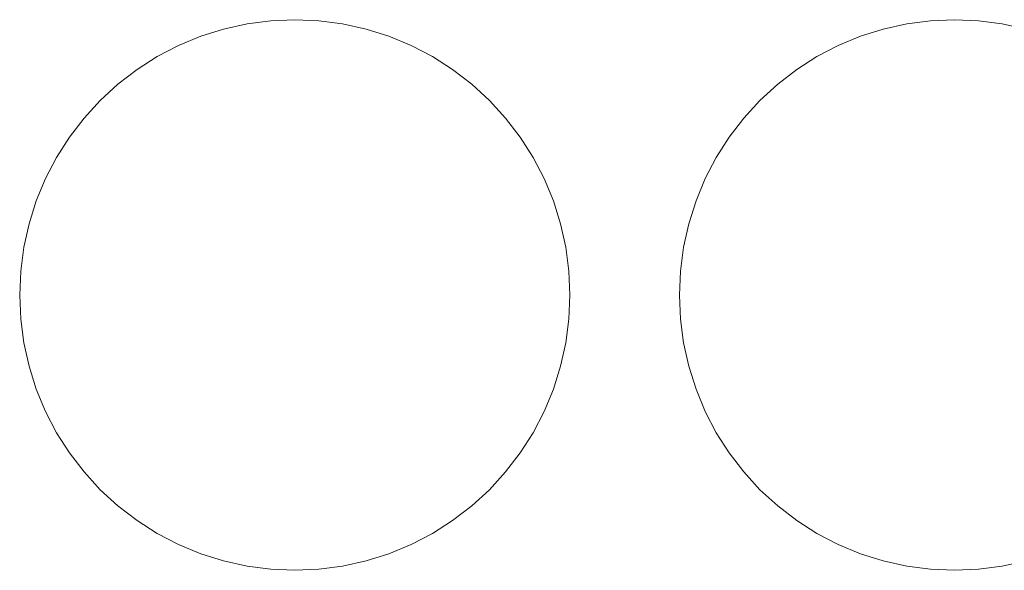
# Model space of a CAD drawing. Header units: millimetres. Extents: x -865 to 866, y -41 to 38.
# Tile 68 of 192: x -254 to -221, y -21 to -2. Entities that reach past the tile are written whole.
import ezdxf

# ---------------------------------------------------------------- set-up
doc = ezdxf.new("R2010")
doc.units = ezdxf.units.MM
doc.header["$LTSCALE"] = 5.08
doc.layers.add('Lighting-LED', color=7, linetype='Continuous', lineweight=5, true_color=0x000000)

# ---------------------------------------------------------------- blocks, each defined once
blk = doc.blocks.new('Group-2-1')
at = {"layer": 'Lighting-LED', "color": 18, "linetype": 'Continuous', "lineweight": 5}
for points, invisible_edges in [([(-25842.195, 11212.12, -183.913), (-25841.403, 11212.295, -183.913), (-25840.599, 11212.401, -183.913), (-25839.788, 11203.136, -183.913)], 12), ([(-25840.599, 11212.401, -180.738), (-25841.403, 11212.295, -180.738), (-25842.195, 11212.12, -180.738), (-25839.788, 11203.136, -180.738)], 12), ([(-25841.403, 11212.295, -180.738), (-25841.403, 11212.295, -183.913), (-25842.195, 11212.12, -183.913), (-25842.195, 11212.12, -180.738)], 5), ([(-25840.599, 11212.401, -180.738), (-25840.599, 11212.401, -183.913), (-25841.403, 11212.295, -183.913), (-25841.403, 11212.295, -180.738)], 5), ([(-25840.599, 11212.401, -183.913), (-25839.788, 11212.436, -183.913), (-25838.978, 11212.401, -183.913), (-25839.788, 11203.136, -183.913)], 12), ([(-25839.788, 11212.436, -180.738), (-25839.788, 11212.436, -183.913), (-25840.599, 11212.401, -183.913), (-25840.599, 11212.401, -180.738)], 5), ([(-25838.978, 11212.401, -180.738), (-25839.788, 11212.436, -180.738), (-25840.599, 11212.401, -180.738), (-25839.788, 11203.136, -180.738)], 12), ([(-25838.978, 11212.401, -180.738), (-25838.978, 11212.401, -183.913), (-25839.788, 11212.436, -183.913), (-25839.788, 11212.436, -180.738)], 5), ([(-25838.978, 11212.401, -183.913), (-25838.173, 11212.295, -183.913), (-25837.381, 11212.12, -183.913), (-25839.788, 11203.136, -183.913)], 12), ([(-25837.381, 11212.12, -180.738), (-25838.173, 11212.295, -180.738), (-25838.978, 11212.401, -180.738), (-25839.788, 11203.136, -180.738)], 12), ([(-25838.173, 11212.295, -180.738), (-25838.173, 11212.295, -183.913), (-25838.978, 11212.401, -183.913), (-25838.978, 11212.401, -180.738)], 5), ([(-25837.381, 11212.12, -180.738), (-25837.381, 11212.12, -183.913), (-25838.173, 11212.295, -183.913), (-25838.173, 11212.295, -180.738)], 5), ([(-25819.895, 11212.12, -183.913), (-25819.103, 11212.295, -183.913), (-25818.299, 11212.401, -183.913), (-25817.488, 11203.136, -183.913)], 12), ([(-25818.299, 11212.401, -180.738), (-25819.103, 11212.295, -180.738), (-25819.895, 11212.12, -180.738), (-25817.488, 11203.136, -180.738)], 12), ([(-25819.103, 11212.295, -180.738), (-25819.103, 11212.295, -183.913), (-25819.895, 11212.12, -183.913), (-25819.895, 11212.12, -180.738)], 5), ([(-25818.299, 11212.401, -180.738), (-25818.299, 11212.401, -183.913), (-25819.103, 11212.295, -183.913), (-25819.103, 11212.295, -180.738)], 5), ([(-25818.299, 11212.401, -183.913), (-25817.488, 11212.436, -183.913), (-25816.678, 11212.401, -183.913), (-25817.488, 11203.136, -183.913)], 12), ([(-25817.488, 11212.436, -180.738), (-25817.488, 11212.436, -183.913), (-25818.299, 11212.401, -183.913), (-25818.299, 11212.401, -180.738)], 5), ([(-25816.678, 11212.401, -180.738), (-25817.488, 11212.436, -180.738), (-25818.299, 11212.401, -180.738), (-25817.488, 11203.136, -180.738)], 12), ([(-25816.678, 11212.401, -180.738), (-25816.678, 11212.401, -183.913), (-25817.488, 11212.436, -183.913), (-25817.488, 11212.436, -180.738)], 5), ([(-25816.678, 11212.401, -183.913), (-25815.873, 11212.295, -183.913), (-25815.081, 11212.12, -183.913), (-25817.488, 11203.136, -183.913)], 12), ([(-25815.081, 11212.12, -180.738), (-25815.873, 11212.295, -180.738), (-25816.678, 11212.401, -180.738), (-25817.488, 11203.136, -180.738)], 12), ([(-25815.873, 11212.295, -180.738), (-25815.873, 11212.295, -183.913), (-25816.678, 11212.401, -183.913), (-25816.678, 11212.401, -180.738)], 5), ([(-25815.081, 11212.12, -180.738), (-25815.081, 11212.12, -183.913), (-25815.873, 11212.295, -183.913), (-25815.873, 11212.295, -180.738)], 5), ([(-25843.719, 11211.565, -183.913), (-25842.969, 11211.876, -183.913), (-25842.195, 11212.12, -183.913), (-25839.788, 11203.136, -183.913)], 12), ([(-25842.195, 11212.12, -180.738), (-25842.969, 11211.876, -180.738), (-25843.719, 11211.565, -180.738), (-25839.788, 11203.136, -180.738)], 12), ([(-25842.969, 11211.876, -180.738), (-25842.969, 11211.876, -183.913), (-25843.719, 11211.565, -183.913), (-25843.719, 11211.565, -180.738)], 5), ([(-25842.195, 11212.12, -180.738), (-25842.195, 11212.12, -183.913), (-25842.969, 11211.876, -183.913), (-25842.969, 11211.876, -180.738)], 5), ([(-25837.381, 11212.12, -183.913), (-25836.607, 11211.876, -183.913), (-25835.858, 11211.565, -183.913), (-25839.788, 11203.136, -183.913)], 12), ([(-25835.858, 11211.565, -180.738), (-25836.607, 11211.876, -180.738), (-25837.381, 11212.12, -180.738), (-25839.788, 11203.136, -180.738)], 12), ([(-25836.607, 11211.876, -180.738), (-25836.607, 11211.876, -183.913), (-25837.381, 11212.12, -183.913), (-25837.381, 11212.12, -180.738)], 5), ([(-25835.858, 11211.565, -180.738), (-25835.858, 11211.565, -183.913), (-25836.607, 11211.876, -183.913), (-25836.607, 11211.876, -180.738)], 5), ([(-25821.419, 11211.565, -183.913), (-25820.669, 11211.876, -183.913), (-25819.895, 11212.12, -183.913), (-25817.488, 11203.136, -183.913)], 12), ([(-25819.895, 11212.12, -180.738), (-25820.669, 11211.876, -180.738), (-25821.419, 11211.565, -180.738), (-25817.488, 11203.136, -180.738)], 12), ([(-25820.669, 11211.876, -180.738), (-25820.669, 11211.876, -183.913), (-25821.419, 11211.565, -183.913), (-25821.419, 11211.565, -180.738)], 5), ([(-25819.895, 11212.12, -180.738), (-25819.895, 11212.12, -183.913), (-25820.669, 11211.876, -183.913), (-25820.669, 11211.876, -180.738)], 5), ([(-25815.081, 11212.12, -183.913), (-25814.307, 11211.876, -183.913), (-25813.558, 11211.565, -183.913), (-25817.488, 11203.136, -183.913)], 12), ([(-25813.558, 11211.565, -180.738), (-25814.307, 11211.876, -180.738), (-25815.081, 11212.12, -180.738), (-25817.488, 11203.136, -180.738)], 12), ([(-25845.122, 11210.755, -183.913), (-25844.438, 11211.191, -183.913), (-25843.719, 11211.565, -183.913), (-25839.788, 11203.136, -183.913)], 12), ([(-25843.719, 11211.565, -180.738), (-25844.438, 11211.191, -180.738), (-25845.122, 11210.755, -180.738), (-25839.788, 11203.136, -180.738)], 12), ([(-25843.719, 11211.565, -180.738), (-25843.719, 11211.565, -183.913), (-25844.438, 11211.191, -183.913), (-25844.438, 11211.191, -180.738)], 5), ([(-25835.858, 11211.565, -183.913), (-25835.138, 11211.191, -183.913), (-25834.454, 11210.755, -183.913), (-25839.788, 11203.136, -183.913)], 12), ([(-25834.454, 11210.755, -180.738), (-25835.138, 11211.191, -180.738), (-25835.858, 11211.565, -180.738), (-25839.788, 11203.136, -180.738)], 12), ([(-25835.138, 11211.191, -180.738), (-25835.138, 11211.191, -183.913), (-25835.858, 11211.565, -183.913), (-25835.858, 11211.565, -180.738)], 5), ([(-25822.822, 11210.755, -183.913), (-25822.138, 11211.191, -183.913), (-25821.419, 11211.565, -183.913), (-25817.488, 11203.136, -183.913)], 12), ([(-25821.419, 11211.565, -180.738), (-25822.138, 11211.191, -180.738), (-25822.822, 11210.755, -180.738), (-25817.488, 11203.136, -180.738)], 12), ([(-25821.419, 11211.565, -180.738), (-25821.419, 11211.565, -183.913), (-25822.138, 11211.191, -183.913), (-25822.138, 11211.191, -180.738)], 5), ([(-25813.558, 11211.565, -183.913), (-25812.838, 11211.191, -183.913), (-25812.154, 11210.755, -183.913), (-25817.488, 11203.136, -183.913)], 12), ([(-25812.154, 11210.755, -180.738), (-25812.838, 11211.191, -180.738), (-25813.558, 11211.565, -180.738), (-25817.488, 11203.136, -180.738)], 12), ([(-25844.438, 11211.191, -180.738), (-25844.438, 11211.191, -183.913), (-25845.122, 11210.755, -183.913), (-25845.122, 11210.755, -180.738)], 5), ([(-25834.454, 11210.755, -180.738), (-25834.454, 11210.755, -183.913), (-25835.138, 11211.191, -183.913), (-25835.138, 11211.191, -180.738)], 5), ([(-25822.138, 11211.191, -180.738), (-25822.138, 11211.191, -183.913), (-25822.822, 11210.755, -183.913), (-25822.822, 11210.755, -180.738)], 5), ([(-25846.364, 11209.713, -183.913), (-25845.766, 11210.261, -183.913), (-25845.122, 11210.755, -183.913), (-25839.788, 11203.136, -183.913)], 12), ([(-25845.122, 11210.755, -180.738), (-25845.766, 11210.261, -180.738), (-25846.364, 11209.713, -180.738), (-25839.788, 11203.136, -180.738)], 12), ([(-25845.122, 11210.755, -180.738), (-25845.122, 11210.755, -183.913), (-25845.766, 11210.261, -183.913), (-25845.766, 11210.261, -180.738)], 5), ([(-25834.454, 11210.755, -183.913), (-25833.81, 11210.261, -183.913), (-25833.212, 11209.713, -183.913), (-25839.788, 11203.136, -183.913)], 12), ([(-25833.212, 11209.713, -180.738), (-25833.81, 11210.261, -180.738), (-25834.454, 11210.755, -180.738), (-25839.788, 11203.136, -180.738)], 12), ([(-25833.81, 11210.261, -180.738), (-25833.81, 11210.261, -183.913), (-25834.454, 11210.755, -183.913), (-25834.454, 11210.755, -180.738)], 5), ([(-25824.064, 11209.713, -183.913), (-25823.466, 11210.261, -183.913), (-25822.822, 11210.755, -183.913), (-25817.488, 11203.136, -183.913)], 12), ([(-25822.822, 11210.755, -180.738), (-25823.466, 11210.261, -180.738), (-25824.064, 11209.713, -180.738), (-25817.488, 11203.136, -180.738)], 12), ([(-25822.822, 11210.755, -180.738), (-25822.822, 11210.755, -183.913), (-25823.466, 11210.261, -183.913), (-25823.466, 11210.261, -180.738)], 5), ([(-25812.154, 11210.755, -183.913), (-25811.51, 11210.261, -183.913), (-25810.912, 11209.713, -183.913), (-25817.488, 11203.136, -183.913)], 12), ([(-25810.912, 11209.713, -180.738), (-25811.51, 11210.261, -180.738), (-25812.154, 11210.755, -180.738), (-25817.488, 11203.136, -180.738)], 12), ([(-25845.766, 11210.261, -180.738), (-25845.766, 11210.261, -183.913), (-25846.364, 11209.713, -183.913), (-25846.364, 11209.713, -180.738)], 5), ([(-25833.212, 11209.713, -180.738), (-25833.212, 11209.713, -183.913), (-25833.81, 11210.261, -183.913), (-25833.81, 11210.261, -180.738)], 5), ([(-25823.466, 11210.261, -180.738), (-25823.466, 11210.261, -183.913), (-25824.064, 11209.713, -183.913), (-25824.064, 11209.713, -180.738)], 5), ([(-25847.406, 11208.471, -183.913), (-25846.912, 11209.114, -183.913), (-25846.364, 11209.713, -183.913), (-25839.788, 11203.136, -183.913)], 12), ([(-25846.364, 11209.713, -180.738), (-25846.912, 11209.114, -180.738), (-25847.406, 11208.471, -180.738), (-25839.788, 11203.136, -180.738)], 12), ([(-25846.364, 11209.713, -180.738), (-25846.364, 11209.713, -183.913), (-25846.912, 11209.114, -183.913), (-25846.912, 11209.114, -180.738)], 5), ([(-25833.212, 11209.713, -183.913), (-25832.664, 11209.114, -183.913), (-25832.17, 11208.471, -183.913), (-25839.788, 11203.136, -183.913)], 12), ([(-25832.17, 11208.471, -180.738), (-25832.664, 11209.114, -180.738), (-25833.212, 11209.713, -180.738), (-25839.788, 11203.136, -180.738)], 12), ([(-25832.664, 11209.114, -180.738), (-25832.664, 11209.114, -183.913), (-25833.212, 11209.713, -183.913), (-25833.212, 11209.713, -180.738)], 5), ([(-25825.106, 11208.471, -183.913), (-25824.612, 11209.114, -183.913), (-25824.064, 11209.713, -183.913), (-25817.488, 11203.136, -183.913)], 12), ([(-25824.064, 11209.713, -180.738), (-25824.612, 11209.114, -180.738), (-25825.106, 11208.471, -180.738), (-25817.488, 11203.136, -180.738)], 12), ([(-25824.064, 11209.713, -180.738), (-25824.064, 11209.713, -183.913), (-25824.612, 11209.114, -183.913), (-25824.612, 11209.114, -180.738)], 5), ([(-25810.912, 11209.713, -183.913), (-25810.364, 11209.114, -183.913), (-25809.87, 11208.471, -183.913), (-25817.488, 11203.136, -183.913)], 12), ([(-25809.87, 11208.471, -180.738), (-25810.364, 11209.114, -180.738), (-25810.912, 11209.713, -180.738), (-25817.488, 11203.136, -180.738)], 12), ([(-25846.912, 11209.114, -180.738), (-25846.912, 11209.114, -183.913), (-25847.406, 11208.471, -183.913), (-25847.406, 11208.471, -180.738)], 5), ([(-25832.17, 11208.471, -180.738), (-25832.17, 11208.471, -183.913), (-25832.664, 11209.114, -183.913), (-25832.664, 11209.114, -180.738)], 5), ([(-25824.612, 11209.114, -180.738), (-25824.612, 11209.114, -183.913), (-25825.106, 11208.471, -183.913), (-25825.106, 11208.471, -180.738)], 5), ([(-25848.217, 11207.067, -183.913), (-25847.842, 11207.786, -183.913), (-25847.406, 11208.471, -183.913), (-25839.788, 11203.136, -183.913)], 12), ([(-25847.406, 11208.471, -180.738), (-25847.842, 11207.786, -180.738), (-25848.217, 11207.067, -180.738), (-25839.788, 11203.136, -180.738)], 12), ([(-25847.406, 11208.471, -180.738), (-25847.406, 11208.471, -183.913), (-25847.842, 11207.786, -183.913), (-25847.842, 11207.786, -180.738)], 5), ([(-25832.17, 11208.471, -183.913), (-25831.734, 11207.786, -183.913), (-25831.36, 11207.067, -183.913), (-25839.788, 11203.136, -183.913)], 12), ([(-25831.36, 11207.067, -180.738), (-25831.734, 11207.786, -180.738), (-25832.17, 11208.471, -180.738), (-25839.788, 11203.136, -180.738)], 12), ([(-25831.734, 11207.786, -180.738), (-25831.734, 11207.786, -183.913), (-25832.17, 11208.471, -183.913), (-25832.17, 11208.471, -180.738)], 5), ([(-25825.917, 11207.067, -183.913), (-25825.542, 11207.786, -183.913), (-25825.106, 11208.471, -183.913), (-25817.488, 11203.136, -183.913)], 12), ([(-25825.106, 11208.471, -180.738), (-25825.542, 11207.786, -180.738), (-25825.917, 11207.067, -180.738), (-25817.488, 11203.136, -180.738)], 12), ([(-25825.106, 11208.471, -180.738), (-25825.106, 11208.471, -183.913), (-25825.542, 11207.786, -183.913), (-25825.542, 11207.786, -180.738)], 5), ([(-25809.87, 11208.471, -183.913), (-25809.434, 11207.786, -183.913), (-25809.06, 11207.067, -183.913), (-25817.488, 11203.136, -183.913)], 12), ([(-25809.06, 11207.067, -180.738), (-25809.434, 11207.786, -180.738), (-25809.87, 11208.471, -180.738), (-25817.488, 11203.136, -180.738)], 12), ([(-25847.842, 11207.786, -180.738), (-25847.842, 11207.786, -183.913), (-25848.217, 11207.067, -183.913), (-25848.217, 11207.067, -180.738)], 5), ([(-25831.36, 11207.067, -180.738), (-25831.36, 11207.067, -183.913), (-25831.734, 11207.786, -183.913), (-25831.734, 11207.786, -180.738)], 5), ([(-25825.542, 11207.786, -180.738), (-25825.542, 11207.786, -183.913), (-25825.917, 11207.067, -183.913), (-25825.917, 11207.067, -180.738)], 5), ([(-25848.771, 11205.543, -183.913), (-25848.527, 11206.317, -183.913), (-25848.217, 11207.067, -183.913), (-25839.788, 11203.136, -183.913)], 12), ([(-25848.217, 11207.067, -180.738), (-25848.527, 11206.317, -180.738), (-25848.771, 11205.543, -180.738), (-25839.788, 11203.136, -180.738)], 12), ([(-25848.217, 11207.067, -180.738), (-25848.217, 11207.067, -183.913), (-25848.527, 11206.317, -183.913), (-25848.527, 11206.317, -180.738)], 5), ([(-25831.36, 11207.067, -183.913), (-25831.049, 11206.317, -183.913), (-25830.805, 11205.543, -183.913), (-25839.788, 11203.136, -183.913)], 12), ([(-25830.805, 11205.543, -180.738), (-25831.049, 11206.317, -180.738), (-25831.36, 11207.067, -180.738), (-25839.788, 11203.136, -180.738)], 12), ([(-25831.049, 11206.317, -180.738), (-25831.049, 11206.317, -183.913), (-25831.36, 11207.067, -183.913), (-25831.36, 11207.067, -180.738)], 5), ([(-25826.471, 11205.543, -183.913), (-25826.227, 11206.317, -183.913), (-25825.917, 11207.067, -183.913), (-25817.488, 11203.136, -183.913)], 12), ([(-25825.917, 11207.067, -180.738), (-25826.227, 11206.317, -180.738), (-25826.471, 11205.543, -180.738), (-25817.488, 11203.136, -180.738)], 12), ([(-25825.917, 11207.067, -180.738), (-25825.917, 11207.067, -183.913), (-25826.227, 11206.317, -183.913), (-25826.227, 11206.317, -180.738)], 5), ([(-25809.06, 11207.067, -183.913), (-25808.749, 11206.317, -183.913), (-25808.505, 11205.543, -183.913), (-25817.488, 11203.136, -183.913)], 12), ([(-25808.505, 11205.543, -180.738), (-25808.749, 11206.317, -180.738), (-25809.06, 11207.067, -180.738), (-25817.488, 11203.136, -180.738)], 12), ([(-25848.527, 11206.317, -180.738), (-25848.527, 11206.317, -183.913), (-25848.771, 11205.543, -183.913), (-25848.771, 11205.543, -180.738)], 5), ([(-25830.805, 11205.543, -180.738), (-25830.805, 11205.543, -183.913), (-25831.049, 11206.317, -183.913), (-25831.049, 11206.317, -180.738)], 5), ([(-25826.227, 11206.317, -180.738), (-25826.227, 11206.317, -183.913), (-25826.471, 11205.543, -183.913), (-25826.471, 11205.543, -180.738)], 5), ([(-25849.053, 11203.947, -183.913), (-25848.947, 11204.751, -183.913), (-25848.771, 11205.543, -183.913), (-25839.788, 11203.136, -183.913)], 12), ([(-25848.771, 11205.543, -180.738), (-25848.947, 11204.751, -180.738), (-25849.053, 11203.947, -180.738), (-25839.788, 11203.136, -180.738)], 12), ([(-25848.771, 11205.543, -180.738), (-25848.771, 11205.543, -183.913), (-25848.947, 11204.751, -183.913), (-25848.947, 11204.751, -180.738)], 5), ([(-25830.805, 11205.543, -183.913), (-25830.63, 11204.751, -183.913), (-25830.524, 11203.947, -183.913), (-25839.788, 11203.136, -183.913)], 12), ([(-25839.788, 11203.136, -180.738), (-25830.524, 11203.947, -180.738), (-25830.63, 11204.751, -180.738), (-25830.805, 11205.543, -180.738)], 9), ([(-25830.63, 11204.751, -180.738), (-25830.63, 11204.751, -183.913), (-25830.805, 11205.543, -183.913), (-25830.805, 11205.543, -180.738)], 5), ([(-25826.753, 11203.947, -183.913), (-25826.647, 11204.751, -183.913), (-25826.471, 11205.543, -183.913), (-25817.488, 11203.136, -183.913)], 12), ([(-25826.471, 11205.543, -180.738), (-25826.647, 11204.751, -180.738), (-25826.753, 11203.947, -180.738), (-25817.488, 11203.136, -180.738)], 12), ([(-25826.471, 11205.543, -180.738), (-25826.471, 11205.543, -183.913), (-25826.647, 11204.751, -183.913), (-25826.647, 11204.751, -180.738)], 5), ([(-25808.505, 11205.543, -183.913), (-25808.33, 11204.751, -183.913), (-25808.224, 11203.947, -183.913), (-25817.488, 11203.136, -183.913)], 12), ([(-25817.488, 11203.136, -180.738), (-25808.224, 11203.947, -180.738), (-25808.33, 11204.751, -180.738), (-25808.505, 11205.543, -180.738)], 9), ([(-25848.947, 11204.751, -180.738), (-25848.947, 11204.751, -183.913), (-25849.053, 11203.947, -183.913), (-25849.053, 11203.947, -180.738)], 5), ([(-25830.524, 11203.947, -180.738), (-25830.524, 11203.947, -183.913), (-25830.63, 11204.751, -183.913), (-25830.63, 11204.751, -180.738)], 5), ([(-25826.647, 11204.751, -180.738), (-25826.647, 11204.751, -183.913), (-25826.753, 11203.947, -183.913), (-25826.753, 11203.947, -180.738)], 5), ([(-25849.053, 11202.326, -183.913), (-25849.088, 11203.136, -183.913), (-25849.053, 11203.947, -183.913), (-25839.788, 11203.136, -183.913)], 12), ([(-25849.053, 11203.947, -180.738), (-25849.053, 11203.947, -183.913), (-25849.088, 11203.136, -183.913), (-25849.088, 11203.136, -180.738)], 5), ([(-25849.053, 11203.947, -180.738), (-25849.088, 11203.136, -180.738), (-25849.053, 11202.326, -180.738), (-25839.788, 11203.136, -180.738)], 12), ([(-25830.524, 11203.947, -183.913), (-25830.488, 11203.136, -183.913), (-25830.524, 11202.326, -183.913), (-25839.788, 11203.136, -183.913)], 12), ([(-25830.524, 11202.326, -180.738), (-25830.488, 11203.136, -180.738), (-25830.524, 11203.947, -180.738), (-25839.788, 11203.136, -180.738)], 12), ([(-25830.488, 11203.136, -180.738), (-25830.488, 11203.136, -183.913), (-25830.524, 11203.947, -183.913), (-25830.524, 11203.947, -180.738)], 5), ([(-25826.753, 11202.326, -183.913), (-25826.788, 11203.136, -183.913), (-25826.753, 11203.947, -183.913), (-25817.488, 11203.136, -183.913)], 12), ([(-25826.753, 11203.947, -180.738), (-25826.753, 11203.947, -183.913), (-25826.788, 11203.136, -183.913), (-25826.788, 11203.136, -180.738)], 5), ([(-25826.753, 11203.947, -180.738), (-25826.788, 11203.136, -180.738), (-25826.753, 11202.326, -180.738), (-25817.488, 11203.136, -180.738)], 12), ([(-25808.224, 11203.947, -183.913), (-25808.188, 11203.136, -183.913), (-25808.224, 11202.326, -183.913), (-25817.488, 11203.136, -183.913)], 12), ([(-25808.224, 11202.326, -180.738), (-25808.188, 11203.136, -180.738), (-25808.224, 11203.947, -180.738), (-25817.488, 11203.136, -180.738)], 12), ([(-25849.088, 11203.136, -180.738), (-25849.088, 11203.136, -183.913), (-25849.053, 11202.326, -183.913), (-25849.053, 11202.326, -180.738)], 5), ([(-25848.771, 11200.729, -183.913), (-25848.947, 11201.522, -183.913), (-25849.053, 11202.326, -183.913), (-25839.788, 11203.136, -183.913)], 12), ([(-25849.053, 11202.326, -180.738), (-25848.947, 11201.522, -180.738), (-25848.771, 11200.729, -180.738), (-25839.788, 11203.136, -180.738)], 12), ([(-25848.217, 11199.206, -183.913), (-25848.527, 11199.956, -183.913), (-25848.771, 11200.729, -183.913), (-25839.788, 11203.136, -183.913)], 12), ([(-25848.771, 11200.729, -180.738), (-25848.527, 11199.956, -180.738), (-25848.217, 11199.206, -180.738), (-25839.788, 11203.136, -180.738)], 12), ([(-25847.406, 11197.802, -183.913), (-25847.842, 11198.486, -183.913), (-25848.217, 11199.206, -183.913), (-25839.788, 11203.136, -183.913)], 12), ([(-25848.217, 11199.206, -180.738), (-25847.842, 11198.486, -180.738), (-25847.406, 11197.802, -180.738), (-25839.788, 11203.136, -180.738)], 12), ([(-25846.364, 11196.56, -183.913), (-25846.912, 11197.159, -183.913), (-25847.406, 11197.802, -183.913), (-25839.788, 11203.136, -183.913)], 12), ([(-25847.406, 11197.802, -180.738), (-25846.912, 11197.159, -180.738), (-25846.364, 11196.56, -180.738), (-25839.788, 11203.136, -180.738)], 12), ([(-25845.122, 11195.518, -183.913), (-25845.766, 11196.012, -183.913), (-25846.364, 11196.56, -183.913), (-25839.788, 11203.136, -183.913)], 12), ([(-25846.364, 11196.56, -180.738), (-25845.766, 11196.012, -180.738), (-25845.122, 11195.518, -180.738), (-25839.788, 11203.136, -180.738)], 12), ([(-25843.719, 11194.708, -183.913), (-25844.438, 11195.082, -183.913), (-25845.122, 11195.518, -183.913), (-25839.788, 11203.136, -183.913)], 12), ([(-25845.122, 11195.518, -180.738), (-25844.438, 11195.082, -180.738), (-25843.719, 11194.708, -180.738), (-25839.788, 11203.136, -180.738)], 12), ([(-25842.195, 11194.153, -183.913), (-25842.969, 11194.397, -183.913), (-25843.719, 11194.708, -183.913), (-25839.788, 11203.136, -183.913)], 12), ([(-25843.719, 11194.708, -180.738), (-25842.969, 11194.397, -180.738), (-25842.195, 11194.153, -180.738), (-25839.788, 11203.136, -180.738)], 12), ([(-25840.599, 11193.872, -183.913), (-25841.403, 11193.978, -183.913), (-25842.195, 11194.153, -183.913), (-25839.788, 11203.136, -183.913)], 12), ([(-25842.195, 11194.153, -180.738), (-25841.403, 11193.978, -180.738), (-25840.599, 11193.872, -180.738), (-25839.788, 11203.136, -180.738)], 12), ([(-25838.978, 11193.872, -183.913), (-25839.788, 11193.836, -183.913), (-25840.599, 11193.872, -183.913), (-25839.788, 11203.136, -183.913)], 12), ([(-25840.599, 11193.872, -180.738), (-25839.788, 11193.836, -180.738), (-25838.978, 11193.872, -180.738), (-25839.788, 11203.136, -180.738)], 12), ([(-25839.788, 11203.136, -183.913), (-25830.524, 11202.326, -183.913), (-25830.63, 11201.522, -183.913), (-25830.805, 11200.729, -183.913)], 9), ([(-25830.805, 11200.729, -183.913), (-25831.049, 11199.956, -183.913), (-25831.36, 11199.206, -183.913), (-25839.788, 11203.136, -183.913)], 12), ([(-25831.36, 11199.206, -183.913), (-25831.734, 11198.486, -183.913), (-25832.17, 11197.802, -183.913), (-25839.788, 11203.136, -183.913)], 12), ([(-25832.17, 11197.802, -183.913), (-25832.664, 11197.159, -183.913), (-25833.212, 11196.56, -183.913), (-25839.788, 11203.136, -183.913)], 12), ([(-25833.212, 11196.56, -183.913), (-25833.81, 11196.012, -183.913), (-25834.454, 11195.518, -183.913), (-25839.788, 11203.136, -183.913)], 12), ([(-25834.454, 11195.518, -183.913), (-25835.138, 11195.082, -183.913), (-25835.858, 11194.708, -183.913), (-25839.788, 11203.136, -183.913)], 12), ([(-25835.858, 11194.708, -183.913), (-25836.607, 11194.397, -183.913), (-25837.381, 11194.153, -183.913), (-25839.788, 11203.136, -183.913)], 12), ([(-25837.381, 11194.153, -183.913), (-25838.173, 11193.978, -183.913), (-25838.978, 11193.872, -183.913), (-25839.788, 11203.136, -183.913)], 12), ([(-25838.978, 11193.872, -180.738), (-25838.173, 11193.978, -180.738), (-25837.381, 11194.153, -180.738), (-25839.788, 11203.136, -180.738)], 12), ([(-25837.381, 11194.153, -180.738), (-25836.607, 11194.397, -180.738), (-25835.858, 11194.708, -180.738), (-25839.788, 11203.136, -180.738)], 12), ([(-25835.858, 11194.708, -180.738), (-25835.138, 11195.082, -180.738), (-25834.454, 11195.518, -180.738), (-25839.788, 11203.136, -180.738)], 12), ([(-25834.454, 11195.518, -180.738), (-25833.81, 11196.012, -180.738), (-25833.212, 11196.56, -180.738), (-25839.788, 11203.136, -180.738)], 12), ([(-25833.212, 11196.56, -180.738), (-25832.664, 11197.159, -180.738), (-25832.17, 11197.802, -180.738), (-25839.788, 11203.136, -180.738)], 12), ([(-25832.17, 11197.802, -180.738), (-25831.734, 11198.486, -180.738), (-25831.36, 11199.206, -180.738), (-25839.788, 11203.136, -180.738)], 12), ([(-25831.36, 11199.206, -180.738), (-25831.049, 11199.956, -180.738), (-25830.805, 11200.729, -180.738), (-25839.788, 11203.136, -180.738)], 12), ([(-25830.805, 11200.729, -180.738), (-25830.63, 11201.522, -180.738), (-25830.524, 11202.326, -180.738), (-25839.788, 11203.136, -180.738)], 12), ([(-25830.524, 11202.326, -180.738), (-25830.524, 11202.326, -183.913), (-25830.488, 11203.136, -183.913), (-25830.488, 11203.136, -180.738)], 5), ([(-25826.788, 11203.136, -180.738), (-25826.788, 11203.136, -183.913), (-25826.753, 11202.326, -183.913), (-25826.753, 11202.326, -180.738)], 5), ([(-25826.471, 11200.729, -183.913), (-25826.647, 11201.522, -183.913), (-25826.753, 11202.326, -183.913), (-25817.488, 11203.136, -183.913)], 12), ([(-25826.753, 11202.326, -180.738), (-25826.647, 11201.522, -180.738), (-25826.471, 11200.729, -180.738), (-25817.488, 11203.136, -180.738)], 12), ([(-25825.917, 11199.206, -183.913), (-25826.227, 11199.956, -183.913), (-25826.471, 11200.729, -183.913), (-25817.488, 11203.136, -183.913)], 12), ([(-25826.471, 11200.729, -180.738), (-25826.227, 11199.956, -180.738), (-25825.917, 11199.206, -180.738), (-25817.488, 11203.136, -180.738)], 12), ([(-25825.106, 11197.802, -183.913), (-25825.542, 11198.486, -183.913), (-25825.917, 11199.206, -183.913), (-25817.488, 11203.136, -183.913)], 12), ([(-25825.917, 11199.206, -180.738), (-25825.542, 11198.486, -180.738), (-25825.106, 11197.802, -180.738), (-25817.488, 11203.136, -180.738)], 12), ([(-25824.064, 11196.56, -183.913), (-25824.612, 11197.159, -183.913), (-25825.106, 11197.802, -183.913), (-25817.488, 11203.136, -183.913)], 12), ([(-25825.106, 11197.802, -180.738), (-25824.612, 11197.159, -180.738), (-25824.064, 11196.56, -180.738), (-25817.488, 11203.136, -180.738)], 12), ([(-25822.822, 11195.518, -183.913), (-25823.466, 11196.012, -183.913), (-25824.064, 11196.56, -183.913), (-25817.488, 11203.136, -183.913)], 12), ([(-25824.064, 11196.56, -180.738), (-25823.466, 11196.012, -180.738), (-25822.822, 11195.518, -180.738), (-25817.488, 11203.136, -180.738)], 12), ([(-25821.419, 11194.708, -183.913), (-25822.138, 11195.082, -183.913), (-25822.822, 11195.518, -183.913), (-25817.488, 11203.136, -183.913)], 12), ([(-25822.822, 11195.518, -180.738), (-25822.138, 11195.082, -180.738), (-25821.419, 11194.708, -180.738), (-25817.488, 11203.136, -180.738)], 12), ([(-25819.895, 11194.153, -183.913), (-25820.669, 11194.397, -183.913), (-25821.419, 11194.708, -183.913), (-25817.488, 11203.136, -183.913)], 12), ([(-25821.419, 11194.708, -180.738), (-25820.669, 11194.397, -180.738), (-25819.895, 11194.153, -180.738), (-25817.488, 11203.136, -180.738)], 12), ([(-25818.299, 11193.872, -183.913), (-25819.103, 11193.978, -183.913), (-25819.895, 11194.153, -183.913), (-25817.488, 11203.136, -183.913)], 12), ([(-25819.895, 11194.153, -180.738), (-25819.103, 11193.978, -180.738), (-25818.299, 11193.872, -180.738), (-25817.488, 11203.136, -180.738)], 12), ([(-25816.678, 11193.872, -183.913), (-25817.488, 11193.836, -183.913), (-25818.299, 11193.872, -183.913), (-25817.488, 11203.136, -183.913)], 12), ([(-25818.299, 11193.872, -180.738), (-25817.488, 11193.836, -180.738), (-25816.678, 11193.872, -180.738), (-25817.488, 11203.136, -180.738)], 12), ([(-25817.488, 11203.136, -183.913), (-25808.224, 11202.326, -183.913), (-25808.33, 11201.522, -183.913), (-25808.505, 11200.729, -183.913)], 9), ([(-25808.505, 11200.729, -183.913), (-25808.749, 11199.956, -183.913), (-25809.06, 11199.206, -183.913), (-25817.488, 11203.136, -183.913)], 12), ([(-25809.06, 11199.206, -183.913), (-25809.434, 11198.486, -183.913), (-25809.87, 11197.802, -183.913), (-25817.488, 11203.136, -183.913)], 12), ([(-25809.87, 11197.802, -183.913), (-25810.364, 11197.159, -183.913), (-25810.912, 11196.56, -183.913), (-25817.488, 11203.136, -183.913)], 12), ([(-25810.912, 11196.56, -183.913), (-25811.51, 11196.012, -183.913), (-25812.154, 11195.518, -183.913), (-25817.488, 11203.136, -183.913)], 12), ([(-25812.154, 11195.518, -183.913), (-25812.838, 11195.082, -183.913), (-25813.558, 11194.708, -183.913), (-25817.488, 11203.136, -183.913)], 12), ([(-25813.558, 11194.708, -183.913), (-25814.307, 11194.397, -183.913), (-25815.081, 11194.153, -183.913), (-25817.488, 11203.136, -183.913)], 12), ([(-25815.081, 11194.153, -183.913), (-25815.873, 11193.978, -183.913), (-25816.678, 11193.872, -183.913), (-25817.488, 11203.136, -183.913)], 12), ([(-25816.678, 11193.872, -180.738), (-25815.873, 11193.978, -180.738), (-25815.081, 11194.153, -180.738), (-25817.488, 11203.136, -180.738)], 12), ([(-25815.081, 11194.153, -180.738), (-25814.307, 11194.397, -180.738), (-25813.558, 11194.708, -180.738), (-25817.488, 11203.136, -180.738)], 12), ([(-25813.558, 11194.708, -180.738), (-25812.838, 11195.082, -180.738), (-25812.154, 11195.518, -180.738), (-25817.488, 11203.136, -180.738)], 12), ([(-25812.154, 11195.518, -180.738), (-25811.51, 11196.012, -180.738), (-25810.912, 11196.56, -180.738), (-25817.488, 11203.136, -180.738)], 12), ([(-25810.912, 11196.56, -180.738), (-25810.364, 11197.159, -180.738), (-25809.87, 11197.802, -180.738), (-25817.488, 11203.136, -180.738)], 12), ([(-25809.87, 11197.802, -180.738), (-25809.434, 11198.486, -180.738), (-25809.06, 11199.206, -180.738), (-25817.488, 11203.136, -180.738)], 12), ([(-25809.06, 11199.206, -180.738), (-25808.749, 11199.956, -180.738), (-25808.505, 11200.729, -180.738), (-25817.488, 11203.136, -180.738)], 12), ([(-25808.505, 11200.729, -180.738), (-25808.33, 11201.522, -180.738), (-25808.224, 11202.326, -180.738), (-25817.488, 11203.136, -180.738)], 12), ([(-25849.053, 11202.326, -180.738), (-25849.053, 11202.326, -183.913), (-25848.947, 11201.522, -183.913), (-25848.947, 11201.522, -180.738)], 5), ([(-25830.63, 11201.522, -180.738), (-25830.63, 11201.522, -183.913), (-25830.524, 11202.326, -183.913), (-25830.524, 11202.326, -180.738)], 5), ([(-25826.753, 11202.326, -180.738), (-25826.753, 11202.326, -183.913), (-25826.647, 11201.522, -183.913), (-25826.647, 11201.522, -180.738)], 5), ([(-25848.947, 11201.522, -180.738), (-25848.947, 11201.522, -183.913), (-25848.771, 11200.729, -183.913), (-25848.771, 11200.729, -180.738)], 5), ([(-25830.805, 11200.729, -180.738), (-25830.805, 11200.729, -183.913), (-25830.63, 11201.522, -183.913), (-25830.63, 11201.522, -180.738)], 5), ([(-25826.647, 11201.522, -180.738), (-25826.647, 11201.522, -183.913), (-25826.471, 11200.729, -183.913), (-25826.471, 11200.729, -180.738)], 5), ([(-25848.771, 11200.729, -180.738), (-25848.771, 11200.729, -183.913), (-25848.527, 11199.956, -183.913), (-25848.527, 11199.956, -180.738)], 5), ([(-25831.049, 11199.956, -180.738), (-25831.049, 11199.956, -183.913), (-25830.805, 11200.729, -183.913), (-25830.805, 11200.729, -180.738)], 5), ([(-25826.471, 11200.729, -180.738), (-25826.471, 11200.729, -183.913), (-25826.227, 11199.956, -183.913), (-25826.227, 11199.956, -180.738)], 5), ([(-25848.527, 11199.956, -180.738), (-25848.527, 11199.956, -183.913), (-25848.217, 11199.206, -183.913), (-25848.217, 11199.206, -180.738)], 5), ([(-25831.36, 11199.206, -180.738), (-25831.36, 11199.206, -183.913), (-25831.049, 11199.956, -183.913), (-25831.049, 11199.956, -180.738)], 5), ([(-25826.227, 11199.956, -180.738), (-25826.227, 11199.956, -183.913), (-25825.917, 11199.206, -183.913), (-25825.917, 11199.206, -180.738)], 5), ([(-25848.217, 11199.206, -180.738), (-25848.217, 11199.206, -183.913), (-25847.842, 11198.486, -183.913), (-25847.842, 11198.486, -180.738)], 5), ([(-25831.734, 11198.486, -180.738), (-25831.734, 11198.486, -183.913), (-25831.36, 11199.206, -183.913), (-25831.36, 11199.206, -180.738)], 5), ([(-25825.917, 11199.206, -180.738), (-25825.917, 11199.206, -183.913), (-25825.542, 11198.486, -183.913), (-25825.542, 11198.486, -180.738)], 5), ([(-25847.842, 11198.486, -180.738), (-25847.842, 11198.486, -183.913), (-25847.406, 11197.802, -183.913), (-25847.406, 11197.802, -180.738)], 5), ([(-25832.17, 11197.802, -180.738), (-25832.17, 11197.802, -183.913), (-25831.734, 11198.486, -183.913), (-25831.734, 11198.486, -180.738)], 5), ([(-25825.542, 11198.486, -180.738), (-25825.542, 11198.486, -183.913), (-25825.106, 11197.802, -183.913), (-25825.106, 11197.802, -180.738)], 5), ([(-25847.406, 11197.802, -180.738), (-25847.406, 11197.802, -183.913), (-25846.912, 11197.159, -183.913), (-25846.912, 11197.159, -180.738)], 5), ([(-25832.664, 11197.159, -180.738), (-25832.664, 11197.159, -183.913), (-25832.17, 11197.802, -183.913), (-25832.17, 11197.802, -180.738)], 5), ([(-25825.106, 11197.802, -180.738), (-25825.106, 11197.802, -183.913), (-25824.612, 11197.159, -183.913), (-25824.612, 11197.159, -180.738)], 5), ([(-25846.912, 11197.159, -180.738), (-25846.912, 11197.159, -183.913), (-25846.364, 11196.56, -183.913), (-25846.364, 11196.56, -180.738)], 5), ([(-25833.212, 11196.56, -180.738), (-25833.212, 11196.56, -183.913), (-25832.664, 11197.159, -183.913), (-25832.664, 11197.159, -180.738)], 5), ([(-25824.612, 11197.159, -180.738), (-25824.612, 11197.159, -183.913), (-25824.064, 11196.56, -183.913), (-25824.064, 11196.56, -180.738)], 5), ([(-25846.364, 11196.56, -180.738), (-25846.364, 11196.56, -183.913), (-25845.766, 11196.012, -183.913), (-25845.766, 11196.012, -180.738)], 5), ([(-25833.81, 11196.012, -180.738), (-25833.81, 11196.012, -183.913), (-25833.212, 11196.56, -183.913), (-25833.212, 11196.56, -180.738)], 5), ([(-25824.064, 11196.56, -180.738), (-25824.064, 11196.56, -183.913), (-25823.466, 11196.012, -183.913), (-25823.466, 11196.012, -180.738)], 5), ([(-25845.766, 11196.012, -180.738), (-25845.766, 11196.012, -183.913), (-25845.122, 11195.518, -183.913), (-25845.122, 11195.518, -180.738)], 5), ([(-25834.454, 11195.518, -180.738), (-25834.454, 11195.518, -183.913), (-25833.81, 11196.012, -183.913), (-25833.81, 11196.012, -180.738)], 5), ([(-25823.466, 11196.012, -180.738), (-25823.466, 11196.012, -183.913), (-25822.822, 11195.518, -183.913), (-25822.822, 11195.518, -180.738)], 5), ([(-25845.122, 11195.518, -180.738), (-25845.122, 11195.518, -183.913), (-25844.438, 11195.082, -183.913), (-25844.438, 11195.082, -180.738)], 5), ([(-25835.138, 11195.082, -180.738), (-25835.138, 11195.082, -183.913), (-25834.454, 11195.518, -183.913), (-25834.454, 11195.518, -180.738)], 5), ([(-25822.822, 11195.518, -180.738), (-25822.822, 11195.518, -183.913), (-25822.138, 11195.082, -183.913), (-25822.138, 11195.082, -180.738)], 5), ([(-25844.438, 11195.082, -180.738), (-25844.438, 11195.082, -183.913), (-25843.719, 11194.708, -183.913), (-25843.719, 11194.708, -180.738)], 5), ([(-25835.858, 11194.708, -180.738), (-25835.858, 11194.708, -183.913), (-25835.138, 11195.082, -183.913), (-25835.138, 11195.082, -180.738)], 5), ([(-25822.138, 11195.082, -180.738), (-25822.138, 11195.082, -183.913), (-25821.419, 11194.708, -183.913), (-25821.419, 11194.708, -180.738)], 5), ([(-25843.719, 11194.708, -180.738), (-25843.719, 11194.708, -183.913), (-25842.969, 11194.397, -183.913), (-25842.969, 11194.397, -180.738)], 5), ([(-25836.607, 11194.397, -180.738), (-25836.607, 11194.397, -183.913), (-25835.858, 11194.708, -183.913), (-25835.858, 11194.708, -180.738)], 5), ([(-25821.419, 11194.708, -180.738), (-25821.419, 11194.708, -183.913), (-25820.669, 11194.397, -183.913), (-25820.669, 11194.397, -180.738)], 5), ([(-25842.969, 11194.397, -180.738), (-25842.969, 11194.397, -183.913), (-25842.195, 11194.153, -183.913), (-25842.195, 11194.153, -180.738)], 5), ([(-25837.381, 11194.153, -180.738), (-25837.381, 11194.153, -183.913), (-25836.607, 11194.397, -183.913), (-25836.607, 11194.397, -180.738)], 5), ([(-25820.669, 11194.397, -180.738), (-25820.669, 11194.397, -183.913), (-25819.895, 11194.153, -183.913), (-25819.895, 11194.153, -180.738)], 5), ([(-25842.195, 11194.153, -180.738), (-25842.195, 11194.153, -183.913), (-25841.403, 11193.978, -183.913), (-25841.403, 11193.978, -180.738)], 5), ([(-25841.403, 11193.978, -180.738), (-25841.403, 11193.978, -183.913), (-25840.599, 11193.872, -183.913), (-25840.599, 11193.872, -180.738)], 5), ([(-25838.978, 11193.872, -180.738), (-25838.978, 11193.872, -183.913), (-25838.173, 11193.978, -183.913), (-25838.173, 11193.978, -180.738)], 5), ([(-25838.173, 11193.978, -180.738), (-25838.173, 11193.978, -183.913), (-25837.381, 11194.153, -183.913), (-25837.381, 11194.153, -180.738)], 5), ([(-25819.895, 11194.153, -180.738), (-25819.895, 11194.153, -183.913), (-25819.103, 11193.978, -183.913), (-25819.103, 11193.978, -180.738)], 5), ([(-25819.103, 11193.978, -180.738), (-25819.103, 11193.978, -183.913), (-25818.299, 11193.872, -183.913), (-25818.299, 11193.872, -180.738)], 5), ([(-25816.678, 11193.872, -180.738), (-25816.678, 11193.872, -183.913), (-25815.873, 11193.978, -183.913), (-25815.873, 11193.978, -180.738)], 5), ([(-25815.873, 11193.978, -180.738), (-25815.873, 11193.978, -183.913), (-25815.081, 11194.153, -183.913), (-25815.081, 11194.153, -180.738)], 5), ([(-25840.599, 11193.872, -180.738), (-25840.599, 11193.872, -183.913), (-25839.788, 11193.836, -183.913), (-25839.788, 11193.836, -180.738)], 5), ([(-25839.788, 11193.836, -180.738), (-25839.788, 11193.836, -183.913), (-25838.978, 11193.872, -183.913), (-25838.978, 11193.872, -180.738)], 5), ([(-25818.299, 11193.872, -180.738), (-25818.299, 11193.872, -183.913), (-25817.488, 11193.836, -183.913), (-25817.488, 11193.836, -180.738)], 5), ([(-25817.488, 11193.836, -180.738), (-25817.488, 11193.836, -183.913), (-25816.678, 11193.872, -183.913), (-25816.678, 11193.872, -180.738)], 5)]:
    blk.add_3dface(points, dxfattribs=dict(at, invisible_edges=invisible_edges))
at = {"layer": 'Lighting-LED', "color": 0, "flags": 1}
for tag in ['Yoke', 'Weight', 'Weight', 'Wattage', '3D_Symbol_Name', 'Candlepower', 'Body', 'Model_Name', 'Beam_Angle', 'Field_Angle', 'Remarks', 'Beam_Angle_2', 'Field_Angle_2', 'Num_Channels', 'Frame_Size', 'Device_Type', 'FixtureID', 'Frame_Size', 'Base', 'Lens', 'Inst_Type', 'Lamp']:
    blk.add_attdef(tag, (-10856.953, 14479.05), '', height=0.18, dxfattribs=at)

msp = doc.modelspace()

# ---------------------------------------------------------------- block references
at = {"layer": 'Lighting-LED', "color": 7}
msp.add_blockref('Group-2-1', (25595.113, -11214.53), dxfattribs=at)

doc.saveas('drawing.dxf')
